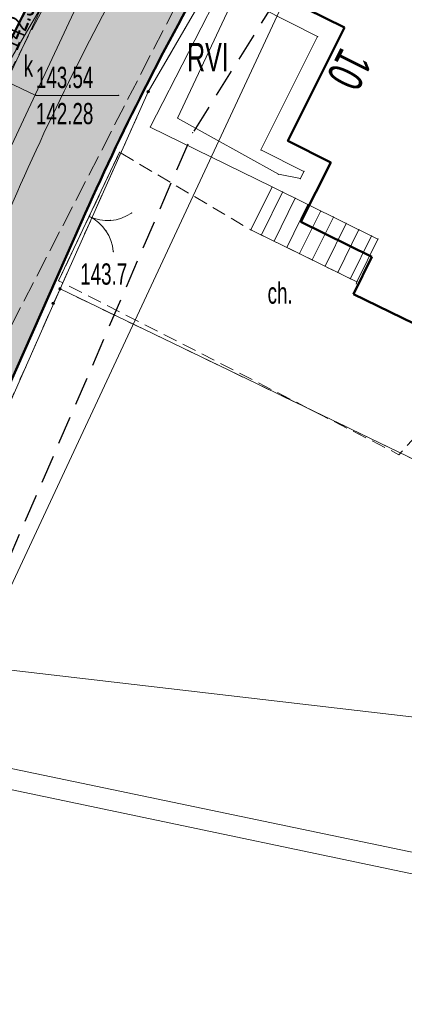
# Model space of a CAD drawing. Extents: x 6456700 to 6518119, y 5963420 to 5980059.
# Tile 126 of 256: x 6512207 to 6512221, y 5965812 to 5965846. Entities that reach past the tile are written whole.
import ezdxf
from ezdxf.enums import TextEntityAlignment as Align

# ---------------------------------------------------------------- set-up
doc = ezdxf.new("R2010")
doc.units = 0
doc.header["$MEASUREMENT"] = 0
for name, pattern in [('L_0_03', [1, 0.5, -0.5]), ('L_0_04', [1.5, 1, -0.5]), ('L_0_52', [1, 0.75, -0.25]), ('L_0_5A', [0.75, 0.5, -0.25])]:
    doc.linetypes.add(name, pattern=pattern)
doc.layers.get('0').update_dxf_attribs({"color": 2, "linetype": 'CONTINUOUS', "lineweight": 5})
for name, color, linetype, lineweight in [('18mm Kreska ciągła', 7, 'CONTINUOUS', 18), ('203_punkt_graniczny', 7, 'CONTINUOUS', 18), ('209_oznaczenie_konturu_klasyfikacyjnego', 96, 'CONTINUOUS', 18), ('218_kontur_uzytku_gruntowego', 96, 'L_0_03', 18), ('219_dzialka_ewidencyjna', 7, 'CONTINUOUS', 18), ('238_Punkt_adresowy_budynku', 7, 'CONTINUOUS', 18), ('312_budynek_ewidencyjny', 7, 'CONTINUOUS', 18), ('352_schody', 7, 'CONTINUOUS', 18), ('50mm Kreska ciągła', 7, 'CONTINUOUS', 50), ('9mm Kreska ciągła', 252, 'CONTINUOUS', 9), ('brama', 7, 'CONTINUOUS', 18), ('chodnik', 7, 'CONTINUOUS', 18), ('chodnik_Atr17', 7, 'CONTINUOUS', 18), ('jezdnia', 7, 'CONTINUOUS', 18), ('ogrodzenie_trwale', 7, 'CONTINUOUS', 18), ('pikieta_naturalna', 7, 'CONTINUOUS', 18), ('pikieta_naturalna_Atr2', 7, 'CONTINUOUS', 18), ('przewod_elektroenergetyczny_niskiego_napiecia', 7, 'CONTINUOUS', 18), ('przewod_kanalizacyjny', 7, 'CONTINUOUS', 18), ('przewod_telekomunikacyjny_podziemny', 7, 'CONTINUOUS', 18), ('przewod_wodociagowy', 7, 'CONTINUOUS', 18), ('rzedna_Atr2', 7, 'CONTINUOUS', 18), ('rzedna_Atr3', 7, 'CONTINUOUS', 18), ('taras', 7, 'CONTINUOUS', 18), ('wlaz_do_komory_lub_kanalu___okragly_Atr17', 7, 'CONTINUOUS', 18), ('Zakres', 7, 'CONTINUOUS', 18)]:
    doc.layers.add(name, color=color, linetype=linetype, lineweight=lineweight)
doc.styles.get("Standard").update_dxf_attribs({"font": 'txt', "width": 0.75})

# ---------------------------------------------------------------- blocks, each defined once
blk = doc.blocks.new('mdcp_nowa')
at = {"layer": '203_punkt_graniczny', "linetype": 'Continuous', "lineweight": 18}
for points in [[(6494942.78, 5982294.695, 1), (6494942.78, 5982294.785, 1)], [(6494939.67, 5982287.735, 1), (6494939.67, 5982287.825, 1)]]:
    blk.add_hatch(color=18, dxfattribs=at).paths.add_polyline_path(points)
at = {"layer": 'pikieta_naturalna', "linetype": 'Continuous', "lineweight": 18}
blk.add_hatch(color=18, dxfattribs=at).paths.add_polyline_path([(6494939.43, 5982287.225, 1), (6494939.43, 5982287.315, 1)])
at = {"layer": '203_punkt_graniczny', "color": 7, "linetype": 'Continuous', "lineweight": 18}
for centre in [(6494942.78, 5982294.74), (6494939.67, 5982287.78)]:
    blk.add_circle(centre, 0.045, dxfattribs=at)
at = {"layer": '203_punkt_graniczny'}
for p in [(6494942.78, 5982294.74), (6494939.67, 5982287.78)]:
    blk.add_point(p, dxfattribs=at)
at = {"layer": '218_kontur_uzytku_gruntowego', "lineweight": 18, "flags": 128}
for points in [[(6494951.62, 5982309.96), (6494942.78, 5982294.74)], [(6494942.78, 5982294.74), (6494939.67, 5982287.78)], [(6494939.67, 5982287.78), (6494929.5, 5982264.73)], [(6494970.44, 5982272.94), (6494939.67, 5982287.78)]]:
    blk.add_lwpolyline(points, dxfattribs=at)
at = {"layer": '218_kontur_uzytku_gruntowego'}
for p in [(6494942.78, 5982294.74), (6494942.78, 5982294.74), (6494942.78, 5982294.74), (6494942.78, 5982294.74), (6494939.67, 5982287.78), (6494939.67, 5982287.78), (6494939.67, 5982287.78), (6494939.67, 5982287.78), (6494939.67, 5982287.78), (6494939.67, 5982287.78)]:
    blk.add_point(p, dxfattribs=at)
at = {"layer": '219_dzialka_ewidencyjna', "color": 3, "linetype": 'Continuous', "lineweight": 18, "flags": 128}
for points in [[(6494942.78, 5982294.74), (6494951.62, 5982309.96)], [(6494942.78, 5982294.74), (6494939.67, 5982287.78)], [(6494939.67, 5982287.78), (6494929.5, 5982264.73)], [(6494939.67, 5982287.78), (6494970.44, 5982272.94)]]:
    blk.add_lwpolyline(points, dxfattribs=at)
at = {"layer": '219_dzialka_ewidencyjna', "color": 3}
for p in [(6494942.78, 5982294.74), (6494942.78, 5982294.74), (6494939.67, 5982287.78), (6494939.67, 5982287.78), (6494939.67, 5982287.78)]:
    blk.add_point(p, dxfattribs=at)
at = {"layer": '312_budynek_ewidencyjny', "color": 7, "linetype": 'Continuous', "lineweight": 50, "flags": 128}
for points in [[(6494949.7, 5982297), (6494947.67, 5982298.02)], [(6494947.7, 5982293), (6494949.7, 5982297)], [(6494949.22, 5982292.24), (6494947.7, 5982293)], [(6494948.16, 5982290.15), (6494949.22, 5982292.24)], [(6494950.66, 5982288.91), (6494948.16, 5982290.15)], [(6494950.02, 5982287.6), (6494950.66, 5982288.91)], [(6494954.73, 5982285.3), (6494950.02, 5982287.6)]]:
    blk.add_lwpolyline(points, dxfattribs=at)
at = {"layer": '312_budynek_ewidencyjny'}
for p in [(6494949.7, 5982297), (6494949.7, 5982297), (6494947.7, 5982293), (6494947.7, 5982293), (6494949.22, 5982292.24), (6494949.22, 5982292.24), (6494948.16, 5982290.15), (6494948.16, 5982290.15), (6494950.66, 5982288.91), (6494950.66, 5982288.91), (6494950.02, 5982287.6), (6494950.02, 5982287.6)]:
    blk.add_point(p, dxfattribs=at)
at = {"layer": '352_schody', "color": 7, "linetype": 'Continuous', "lineweight": 18, "flags": 128}
blk.add_lwpolyline([(6494950.14, 5982288.03), (6494946.4, 5982289.87), (6494947.15, 5982291.38), (6494950.88, 5982289.54)], close=True, dxfattribs=at)
for points in [[(6494947.517, 5982291.199), (6494946.771, 5982289.687)], [(6494947.965, 5982290.978), (6494947.22, 5982289.467)], [(6494948.414, 5982290.757), (6494947.669, 5982289.246)], [(6494948.862, 5982290.535), (6494948.117, 5982289.025)], [(6494949.311, 5982290.314), (6494948.566, 5982288.804)], [(6494949.759, 5982290.093), (6494949.014, 5982288.584)], [(6494950.207, 5982289.872), (6494949.463, 5982288.363)], [(6494950.656, 5982289.651), (6494949.912, 5982288.142)]]:
    blk.add_lwpolyline(points, dxfattribs=at)
at = {"layer": '352_schody'}
for p in [(6494947.15, 5982291.38), (6494947.15, 5982291.38), (6494947.517, 5982291.199), (6494947.965, 5982290.978), (6494948.414, 5982290.757), (6494948.862, 5982290.535), (6494949.311, 5982290.314), (6494946.4, 5982289.87), (6494946.4, 5982289.87), (6494949.759, 5982290.093), (6494950.207, 5982289.872), (6494946.771, 5982289.687), (6494950.656, 5982289.651), (6494950.88, 5982289.54), (6494950.88, 5982289.54), (6494947.22, 5982289.467), (6494947.669, 5982289.246), (6494948.117, 5982289.025), (6494948.566, 5982288.804), (6494949.014, 5982288.584), (6494949.463, 5982288.363), (6494949.912, 5982288.142), (6494950.14, 5982288.03), (6494950.14, 5982288.03)]:
    blk.add_point(p, dxfattribs=at)
at = {"layer": 'brama', "color": 7, "linetype": 'Continuous', "lineweight": 18, "flags": 128}
blk.add_lwpolyline([(6494941.77, 5982292.6), (6494939.62, 5982288.07)], dxfattribs=at)
at = {"layer": 'brama', "color": 7, "linetype": 'Continuous', "lineweight": 18}
for centre, start, end in [((6494941.338, 5982291.69), 244.61, 304.61), ((6494940.052, 5982288.98), 4.61, 64.61)]:
    blk.add_arc(centre, 1.5, start, end, dxfattribs=at)
at = {"layer": 'brama'}
for p in [(6494941.77, 5982292.6), (6494940.695, 5982290.335), (6494940.695, 5982290.335), (6494942.19, 5982290.456), (6494941.459, 5982290.195), (6494941.286, 5982289.832), (6494941.547, 5982289.1), (6494939.62, 5982288.07)]:
    blk.add_point(p, dxfattribs=at)
at = {"layer": 'chodnik', "color": 7, "linetype": 'L_0_5A', "lineweight": 18, "flags": 128}
blk.add_lwpolyline([(6494946.4, 5982289.86), (6494950.14, 5982288.03), (6494950.02, 5982287.6), (6494954.73, 5982285.3), (6494951.62, 5982281.93), (6494939.62, 5982288.07), (6494941.77, 5982292.6)], close=True, dxfattribs=at)
at = {"layer": 'chodnik'}
for p in [(6494941.77, 5982292.6), (6494946.4, 5982289.86), (6494939.62, 5982288.07), (6494950.14, 5982288.03), (6494950.02, 5982287.6), (6494951.62, 5982281.93)]:
    blk.add_point(p, dxfattribs=at)
at = {"layer": 'jezdnia', "color": 7, "linetype": 'L_0_52', "lineweight": 18, "flags": 128}
blk.add_lwpolyline([(6495134.37, 5982583.3), (6495113.38, 5982574.25), (6495104.78, 5982567.21), (6495094.42, 5982556.42), (6495077.25, 5982527.64), (6495065.47, 5982509.01), (6495049.82, 5982491.48), (6495035, 5982466.78), (6495029.3, 5982456), (6495014.86, 5982429.39), (6495004.75, 5982409.18), (6494998.73, 5982397.06), (6494987.52, 5982373.63), (6494982.83, 5982364.72), (6494972.31, 5982345.03), (6494970.53, 5982342.23), (6494960.57, 5982327.01), (6494956.04, 5982320.35), (6494947.33, 5982304.72), (6494935.61, 5982281.93), (6494926.04, 5982257.99), (6494919.72, 5982242.45), (6494913.81, 5982225.8), (6494910.48, 5982216.25), (6494906.14, 5982216.99), (6494909.9, 5982227.31), (6494916.12, 5982243.16), (6494921.48, 5982258.77), (6494931.15, 5982282.69), (6494943.64, 5982306.31), (6494959.06, 5982330.89), (6494969.1, 5982347.08), (6494979.83, 5982365.44), (6494985.75, 5982378.98), (6494994.88, 5982398.03), (6495001.66, 5982410.76), (6495011.8, 5982430.8), (6495026, 5982457.23), (6495032.25, 5982468.97), (6495046.11, 5982493.71), (6495063.09, 5982514.09), (6495073.26, 5982529.52), (6495082.96, 5982547.05), (6495093.01, 5982560.56), (6495101.98, 5982569.59), (6495101.3, 5982571.6), (6495108.99, 5982577.59), (6495110.03, 5982578.44), (6495121.58, 5982583.64), (6495122.46, 5982584.02), (6495130.77, 5982587.79), (6495134.82, 5982589.62), (6495140.56, 5982589.08), (6495141.32, 5982585.54)], close=True, dxfattribs=at)
at = {"layer": 'ogrodzenie_trwale'}
for p in [(6494939.62, 5982288.07), (6494939.62, 5982288.07), (6494939.43, 5982287.27), (6494951.62, 5982281.93)]:
    blk.add_point(p, dxfattribs=at)
at = {"layer": 'pikieta_naturalna', "color": 7, "linetype": 'Continuous', "lineweight": 18}
blk.add_circle((6494939.43, 5982287.27), 0.045, dxfattribs=at)
at = {"layer": 'pikieta_naturalna'}
blk.add_point((6494939.43, 5982287.27), dxfattribs=at)
at = {"layer": 'przewod_elektroenergetyczny_niskiego_napiecia', "color": 1, "linetype": 'Continuous', "lineweight": 18, "flags": 128}
blk.add_lwpolyline([(6494937.26, 5982275.87), (6494951.04, 5982305.39)], dxfattribs=at)
at = {"layer": 'przewod_kanalizacyjny', "color": 34, "linetype": 'Continuous', "lineweight": 18, "flags": 128}
for points in [[(6494937.55, 5982295.28), (6494937.87, 5982295.79), (6494942.29, 5982303.37), (6494945.64, 5982309.15), (6494950.34, 5982317.08), (6494950.65, 5982317.6)], [(6494967.86, 5982267.37), (6494965.79, 5982264.26), (6494927.61, 5982272.28)]]:
    blk.add_lwpolyline(points, dxfattribs=at)
at = {"layer": 'przewod_telekomunikacyjny_podziemny', "color": 30, "linetype": 'Continuous', "lineweight": 18, "flags": 128}
blk.add_lwpolyline([(6494901.62, 5982190.73), (6494906.93, 5982205.38), (6494911.62, 5982220.93), (6494915.73, 5982231.59), (6494911.08, 5982233.33), (6494928.49, 5982275.35), (6494946.57, 5982313.81), (6494960.48, 5982334.35), (6494965.17, 5982341.38), (6494972.14, 5982353.83), (6494985.3, 5982378.53), (6494993.02, 5982395.45), (6495008.18, 5982425.35), (6495017.88, 5982443.43), (6495022.56, 5982450.66), (6495031.38, 5982466.91), (6495039.03, 5982482.79), (6495040.55, 5982485.59), (6495048.7, 5982498.93), (6495056.63, 5982506.55), (6495061.71, 5982512.37), (6495068.26, 5982521.25), (6495074.92, 5982532.24)], dxfattribs=at)
at = {"layer": 'przewod_wodociagowy', "color": 5, "linetype": 'Continuous', "lineweight": 18, "flags": 128}
for points in [[(6494907.57, 5982152.18), (6494905.83, 5982154.51), (6494898.25, 5982164.04), (6494898.06, 5982180.83), (6494903.98, 5982205.49), (6494905.04, 5982209.28), (6494911.31, 5982228.37), (6494914.05, 5982237.38), (6494923.22, 5982259.63), (6494928.59, 5982272.81), (6494941.25, 5982299.9), (6494937.3, 5982301.7), (6494937.02, 5982301.82)], [(6494960.64, 5982271.68), (6494933.7, 5982274.82), (6494925.4, 5982277.43), (6494915.4, 5982282.06), (6494913.73, 5982282.44)], [(6494967.4, 5982267.75), (6494965.65, 5982265.07), (6494928.59, 5982272.81)]]:
    blk.add_lwpolyline(points, dxfattribs=at)
at = {"layer": 'rzedna_Atr2', "color": 7, "linetype": 'Continuous', "lineweight": 18, "flags": 128}
blk.add_lwpolyline([(6494937.78, 5982295.1), (6494938.82, 5982294.61), (6494941.737, 5982294.61)], dxfattribs=at)
at = {"layer": 'rzedna_Atr2'}
for p in [(6494938.82, 5982294.61), (6494941.737, 5982294.61)]:
    blk.add_point(p, dxfattribs=at)
at = {"layer": 'taras', "color": 7, "linetype": 'Continuous', "lineweight": 18, "flags": 128}
for points in [[(6494947.15, 5982291.38), (6494942.85, 5982293.49), (6494945.55, 5982298.77), (6494946.44, 5982299.04), (6494947.84, 5982298.36), (6494947.67, 5982298.02), (6494949.7, 5982297), (6494947.7, 5982293), (6494949.22, 5982292.24), (6494948.46, 5982290.73)], [(6494947.372, 5982291.828), (6494943.815, 5982293.811), (6494945.928, 5982298.317), (6494946.394, 5982298.465), (6494946.882, 5982298.034), (6494946.723, 5982297.706), (6494948.753, 5982296.686), (6494946.751, 5982292.684), (6494948.268, 5982291.924), (6494948.146, 5982291.673)]]:
    blk.add_lwpolyline(points, close=True, dxfattribs=at)
at = {"layer": 'taras'}
for p in [(6494949.7, 5982297), (6494948.753, 5982296.686), (6494943.815, 5982293.811), (6494942.85, 5982293.49), (6494947.7, 5982293), (6494946.751, 5982292.684), (6494949.22, 5982292.24), (6494947.372, 5982291.828), (6494948.146, 5982291.673), (6494948.268, 5982291.924), (6494947.15, 5982291.38), (6494948.46, 5982290.73)]:
    blk.add_point(p, dxfattribs=at)
at = {"layer": 'Zakres', "linetype": 'L_0_04', "lineweight": 25, "flags": 128}
blk.add_lwpolyline([(6495113.77, 5985050.22), (6495121.12, 5984877.07), (6495125.76, 5984757.87), (6495129.89, 5984649.81), (6495141.08, 5984611.3), (6495145.77, 5984544.53), (6495147.36, 5984487.27), (6495157.22, 5984392.07), (6495162.95, 5984387.45), (6495180.24, 5984384.16), (6495229.5, 5984386.61), (6495251.65, 5984373.41), (6495258.77, 5984357.12), (6495255.44, 5984330.44), (6495250.77, 5984304.39), (6495252.21, 5984282.78), (6495255.46, 5984256.45), (6495254.94, 5984238.25), (6495266.4, 5984211), (6495277.24, 5984182.33), (6495294.2, 5984133.19), (6495300.94, 5984095.37), (6495313.24, 5984037.69), (6495317.44, 5983978.18), (6495300.35, 5983922.18), (6495282.35, 5983883.38), (6495266.21, 5983862.23), (6495242.03, 5983839.67), (6495211.11, 5983816.86), (6495158.26, 5983772.66), (6495130.6, 5983651.16), (6495116.31, 5983543.43), (6495129.51, 5983346.73), (6495134.58, 5983264.71), (6495139.64, 5983186.97), (6495193.25, 5983077.94), (6495199.2, 5983041.97), (6495206.23, 5983026), (6495208.96, 5983004.88), (6495202.27, 5982979.48), (6495202.42, 5982950.13), (6495209.35, 5982897.38), (6495215.97, 5982850.34), (6495228.6, 5982809.97), (6495226.85, 5982778.82), (6495225.04, 5982750.56), (6495220.26, 5982723.37), (6495226.54, 5982679.97), (6495206.06, 5982669.48), (6495192.68, 5982657.71), (6495184.57, 5982648.65), (6495174.78, 5982624.58), (6495164.23, 5982604.61), (6495150.7, 5982588.3), (6495137.69, 5982582.43), (6495118.26, 5982573.75), (6495100.35, 5982558.42), (6495090.36, 5982544.99), (6495075.87, 5982519.06), (6495060.83, 5982499.68), (6495049.41, 5982485.49), (6495035.07, 5982459.7), (6495006.7, 5982406.64), (6494980.89, 5982351.84), (6494944.35, 5982293.29), (6494925.72, 5982250.11), (6494905.2, 5982190.37), (6494898.43, 5982153.5), (6494879.51, 5982063.89), (6494864.14, 5981992.66), (6494816.93, 5981768.61), (6494777.79, 5981577.7), (6494739.84, 5981394.72), (6494718.65, 5981297.89), (6494716.45, 5981237.31), (6494738.62, 5981208.21), (6494776.48, 5981173.06), (6494817.16, 5981137.44), (6494847.63, 5981109.8), (6494877.39, 5981077.08), (6494912.75, 5981030.55), (6494916.06, 5981014.71), (6494903.86, 5980957.01), (6494916.13, 5980953.51), (6494892.32, 5980927.59), (6494850.7, 5980858.8), (6494806.81, 5980779.89), (6494785.1, 5980753.49), (6494715.22, 5980723.29), (6494679.96, 5980686.78), (6494651.35, 5980651.29), (6494549.14, 5980683.24), (6494511.84, 5980659.66), (6494443.61, 5980630.33), (6494428.78, 5980598.6), (6494431.58, 5980579.46), (6494420.56, 5980549.76), (6494416.45, 5980528.2), (6494403.86, 5980507.16), (6494388.89, 5980482.96), (6494365.32, 5980407.99), (6494335.67, 5980315.15), (6494332.29, 5980297.41), (6494335.1, 5980278.18), (6494347.25, 5980254.84), (6494336.79, 5980250.09), (6494300.04, 5980271.34), (6494320.8, 5980301.43), (6494336.81, 5980349.17), (6494344.85, 5980380.92), (6494360.85, 5980437.13), (6494374.18, 5980476.38), (6494386.14, 5980498.84), (6494403.02, 5980528.52), (6494411.33, 5980563.19), (6494420.84, 5980586.25), (6494420.25, 5980601.11), (6494434.95, 5980635.94), (6494446.75, 5980644.99), (6494465.77, 5980647.27), (6494513.02, 5980669.46), (6494507.85, 5980679.68), (6494547.89, 5980705.83), (6494570.06, 5980691.34), (6494636.17, 5980669.05), (6494706.14, 5980756.86), (6494742.78, 5980772.58), (6494798.53, 5980814.27), (6494826.12, 5980867.97), (6494849.57, 5980908.6), (6494845.35, 5980942.01), (6494853.94, 5980970.83), (6494891.08, 5980960.54), (6494890.11, 5980965.73), (6494903.94, 5981025.69), (6494869.98, 5981070.3), (6494770.97, 5981160.58), (6494728.18, 5981200.64), (6494706.13, 5981229.56), (6494707.94, 5981299.75), (6494728.84, 5981398.1), (6494767.06, 5981580.19), (6494806.17, 5981770.55), (6494854.36, 5981994.76), (6494869.73, 5982065.97), (6494888.61, 5982155.44), (6494891.67, 5982173.95), (6494895.82, 5982197.45), (6494916.38, 5982253.72), (6494935.47, 5982297.95), (6494954.97, 5982331.67), (6494972.09, 5982356.64), (6494997.76, 5982411.14), (6495026.29, 5982464.48), (6495041.09, 5982491.09), (6495052.99, 5982505.88), (6495067.51, 5982524.6), (6495081.94, 5982550.43), (6495092.99, 5982565.28), (6495112.86, 5982582.29), (6495133.59, 5982591.55), (6495144.48, 5982596.46), (6495155.87, 5982610.19), (6495165.7, 5982628.8), (6495175.96, 5982654.03), (6495185.62, 5982664.83), (6495200.4, 5982677.82), (6495212.49, 5982688.04), (6495209.64, 5982723.43), (6495215.22, 5982750.57), (6495216.87, 5982779.54), (6495218.31, 5982809.31), (6495206.86, 5982847.92), (6495199.44, 5982894.74), (6495192.11, 5982948.71), (6495190.16, 5982979.24), (6495183.47, 5983075.16), (6495129.79, 5983184.34), (6495124.6, 5983264.07), (6495119.53, 5983346.09), (6495106.27, 5983543.75), (6495120.74, 5983652.9), (6495148.75, 5983779.42), (6495204.15, 5983826.04), (6495273.41, 5983889.36), (6495288.53, 5983927.42), (6495300.83, 5983964.69), (6495303.91, 5983980.14), (6495301.32, 5984039.55), (6495291.1, 5984093.63), (6495284.5, 5984130.67), (6495267.84, 5984178.93), (6495257.12, 5984207.3), (6495244.96, 5984236.19), (6495244.79, 5984255.42), (6495242.25, 5984281.97), (6495240.71, 5984304.95), (6495245.55, 5984331.94), (6495248.51, 5984355.64), (6495243.77, 5984366.47), (6495226.98, 5984376.47), (6495179.54, 5984374.12), (6495158.61, 5984378.09), (6495147.7, 5984386.91), (6495137.38, 5984486.61), (6495135.78, 5984544.04), (6495131.18, 5984609.54), (6495119.95, 5984648.2), (6495115.76, 5984757.49), (6495111.12, 5984876.67), (6495103.73, 5985050.93), (6495109.36, 5985081.73), (6495120.41, 5985085.88)], close=True, dxfattribs=at)
at = {"layer": 'Zakres'}
blk.add_point((6494944.35, 5982293.29), dxfattribs=at)
at = {"layer": '209_oznaczenie_konturu_klasyfikacyjnego', "lineweight": 20, "width": 0.66}
blk.add_text('RVI', height=1, dxfattribs=at).set_placement((6494944.15, 5982296.46), align=Align.TOP_LEFT)
at = {"layer": '238_Punkt_adresowy_budynku', "color": 7, "lineweight": 25, "width": 0.66}
blk.add_text('10', height=1.25, rotation=243.4, dxfattribs=at).set_placement((6494950.707, 5982295.79), align=Align.TOP_LEFT)
at = {"layer": 'chodnik_Atr17', "color": 7, "lineweight": 15, "width": 0.66}
blk.add_text('ch.', height=0.75, dxfattribs=at).set_placement((6494946.99, 5982288.01), align=Align.TOP_LEFT)
at = {"layer": 'pikieta_naturalna_Atr2', "color": 7, "lineweight": 15, "width": 0.66}
blk.add_text('143.7', height=0.75, dxfattribs=at).set_placement((6494940.38, 5982288.68), align=Align.TOP_LEFT)
at = {"layer": 'rzedna_Atr2', "color": 7, "lineweight": 15, "width": 0.66}
blk.add_text('142.30', height=0.75, rotation=66.9, dxfattribs=at).set_placement((6494937.47, 5982296.455), align=Align.TOP_LEFT)
at = {"layer": 'rzedna_Atr2', "color": 34, "lineweight": 15, "width": 0.66}
blk.add_text('143.54', height=0.75, dxfattribs=at).set_placement((6494938.82, 5982295.618), align=Align.TOP_LEFT)
at = {"layer": 'rzedna_Atr3', "color": 34, "lineweight": 15, "width": 0.66}
blk.add_text('142.28', height=0.75, dxfattribs=at).set_placement((6494938.82, 5982294.343), align=Align.TOP_LEFT)
at = {"layer": 'wlaz_do_komory_lub_kanalu___okragly_Atr17', "color": 7, "lineweight": 15, "width": 0.66}
blk.add_text('k', height=0.75, dxfattribs=at).set_placement((6494938.39, 5982296.02), align=Align.TOP_LEFT)

msp = doc.modelspace()

# ---------------------------------------------------------------- block references
at = {"linetype": 'ByBlock'}
msp.add_blockref('mdcp_nowa', (17268.786, -16450.998), dxfattribs=at)

# ---------------------------------------------------------------- next in the draw order: hatches: boundary and pattern name
at = {"layer": '9mm Kreska ciągła'}
h = msp.add_hatch(dxfattribs=at)
h.set_pattern_fill('SAND_AND_LIME', color=4, scale=0.1)
h.set_pattern_definition([(37.5, (6512163.41104, 5965706.02106), (-0.006803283, 0.208096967), [0, -0.16416, 0, -0.1836, 0, -0.1755]), (7.5, (6512163.41104, 5965706.02106), (0.19113588, 0.30479178), [0, -0.08856, 0, -0.14796, 0, -0.0567]), (-32.5, (6512163.2782, 5965706.02106), (0.33632732, 0.00061118), [0, -0.054, 0, -0.1944, 0, -0.2538]), (-42.5, (6512163.2782, 5965706.02106), (0.32466167, 0.09478896), [0, -0.027, 0, -0.12744, 0, -0.1458])])
edge = h.paths.add_edge_path()
edge.add_line((6512494.454, 5966351.121), (6512492.815, 5966327.914))
edge.add_arc((6512641.445, 5966317.419), 149, 175.96099, 178.25385)
edge.add_line((6512492.514, 5966321.96), (6512491.933, 5966302.891))
edge.add_arc((6512440.957, 5966304.445), 51, 348.133, 358.2538, ccw=False)
edge.add_line((6512490.867, 5966293.957), (6512486.741, 5966274.321))
edge.add_arc((6512500.441, 5966271.442), 14, 168.133, 189.6608)
edge.add_line((6512486.64, 5966269.093), (6512490.395, 5966247.035))
edge.add_line((6512490.395, 5966247.035), (6512490.607, 5966245.791))
edge.add_arc((6512474.833, 5966243.106), 16, 357.4133, 369.6608, ccw=False)
edge.add_line((6512490.817, 5966242.384), (6512490.724, 5966240.322))
edge.add_arc((6512474.74, 5966241.044), 16, 304.6947, 357.4133, ccw=False)
edge.add_line((6512483.848, 5966227.889), (6512479.157, 5966224.642))
edge.add_arc((6512563.968, 5966102.134), 149, 124.69475, 128.17467)
edge.add_line((6512471.877, 5966219.268), (6512459.798, 5966209.771))
edge.add_arc((6512468.451, 5966198.766), 14, 128.1747, 146.5283)
edge.add_line((6512456.773, 5966206.487), (6512454.137, 5966202.499))
edge.add_arc((6512536.718, 5966147.898), 99, 146.52826, 150.19331)
edge.add_line((6512450.815, 5966197.109), (6512447.264, 5966190.909))
edge.add_arc((6512533.167, 5966141.699), 99, 150.19331, 155.56334)
edge.add_line((6512443.035, 5966182.654), (6512432.867, 5966160.275))
edge.add_arc((6512409.196, 5966171.031), 26, 321.1758, 335.5633, ccw=False)
edge.add_line((6512429.452, 5966154.731), (6512421.621, 5966145))
edge.add_arc((6512409.156, 5966155.031), 16, 309.5931, 321.1758, ccw=False)
edge.add_line((6512419.353, 5966142.701), (6512410.592, 5966135.455))
edge.add_arc((6512400.395, 5966147.785), 16, 291.7201, 309.5931, ccw=False)
edge.add_line((6512406.316, 5966132.921), (6512399.28, 5966130.118))
edge.add_arc((6512417.414, 5966084.597), 49, 111.7201, 118.6787)
edge.add_line((6512393.899, 5966127.586), (6512378.766, 5966119.308))
edge.add_arc((6512390.283, 5966098.252), 24, 118.6787, 130.9764)
edge.add_line((6512374.545, 5966116.372), (6512369.458, 5966111.954))
edge.add_arc((6512385.196, 5966093.834), 24, 130.9764, 144.2474)
edge.add_line((6512365.719, 5966107.857), (6512360.498, 5966100.604))
edge.add_arc((6512392.148, 5966077.817), 39, 144.2474, 151.7186)
edge.add_line((6512357.804, 5966096.296), (6512346.179, 5966074.69))
edge.add_arc((6512310.073, 5966094.116), 41, 323.54, 331.7186, ccw=False)
edge.add_line((6512343.048, 5966069.751), (6512332.977, 5966056.12))
edge.add_arc((6512291.959, 5966086.427), 51, 314.8687, 323.54, ccw=False)
edge.add_line((6512327.939, 5966050.283), (6512325.436, 5966047.791))
edge.add_arc((6512381.169, 5965991.802), 79, 134.86874, 142.03498)
edge.add_line((6512318.887, 5966040.401), (6512317.812, 5966039.024))
edge.add_arc((6512348.559, 5966015.032), 39, 142.035, 151.9019)
edge.add_line((6512314.155, 5966033.4), (6512307.014, 5966020.024))
edge.add_arc((6512085.596, 5966138.241), 251, 330.1315, 331.90193, ccw=False)
edge.add_line((6512303.256, 5966013.24), (6512293.172, 5965995.681))
edge.add_arc((6512509.097, 5965871.676), 249, 150.1315, 153.31422)
edge.add_line((6512286.62, 5965983.501), (6512270.802, 5965952.031))
edge.add_arc((6512493.279, 5965840.205), 249, 153.31422, 155.41165)
edge.add_line((6512266.858, 5965943.813), (6512249.846, 5965906.636))
edge.add_arc((6512203.471, 5965927.857), 51, 325.4005, 335.4117, ccw=False)
edge.add_line((6512245.451, 5965898.897), (6512232.463, 5965880.07))
edge.add_arc((6512313.954, 5965823.854), 99, 145.40047, 150.15364)
edge.add_line((6512228.085, 5965873.124), (6512213.877, 5965848.362))
edge.add_arc((6512299.746, 5965799.092), 99, 150.15364, 156.12969)
edge.add_line((6512209.214, 5965839.154), (6512198.858, 5965815.752))
edge.add_arc((6512518.006, 5965674.523), 349, 156.12969, 156.8073)
edge.add_line((6512197.211, 5965811.968), (6512194.929, 5965806.643))
edge.add_arc((6512331.888, 5965747.963), 149, 156.8073, 160.58951)
edge.add_line((6512191.357, 5965797.481), (6512178.615, 5965761.319))
edge.add_arc((6511941.881, 5965844.735), 251, 339.22463, 340.58951, ccw=False)
edge.add_line((6512176.561, 5965755.704), (6512169.456, 5965736.976))
edge.add_arc((6512195.168, 5965727.222), 27.5, 159.2246, 216.7393)
edge.add_line((6512173.13, 5965710.772), (6512174.444, 5965709.012))
edge.add_line((6512174.444, 5965709.012), (6512170.437, 5965706.021))
edge.add_line((6512170.437, 5965706.021), (6512164.212, 5965719.71))
edge.add_arc((6512161.212, 5965719.741), 3, 359.4073, 370.8714)
edge.add_arc((6512205.039, 5965728.159), 41.628, 165.2606, 190.8714, ccw=False)
edge.add_line((6512164.781, 5965738.75), (6512171.886, 5965757.477))
edge.add_arc((6511941.881, 5965844.735), 246, 339.22463, 340.58951)
edge.add_line((6512173.899, 5965762.981), (6512186.641, 5965799.143))
edge.add_arc((6512331.888, 5965747.963), 154, 156.8073, 160.58951, ccw=False)
edge.add_line((6512190.333, 5965808.612), (6512192.615, 5965813.937))
edge.add_arc((6512518.006, 5965674.523), 354, 156.12969, 156.8073, ccw=False)
edge.add_line((6512194.286, 5965817.775), (6512204.642, 5965841.178))
edge.add_arc((6512299.746, 5965799.092), 104, 150.15364, 156.12969, ccw=False)
edge.add_line((6512209.541, 5965850.851), (6512223.749, 5965875.613))
edge.add_arc((6512313.954, 5965823.854), 104, 145.40047, 150.15364, ccw=False)
edge.add_line((6512228.348, 5965882.91), (6512241.335, 5965901.737))
edge.add_arc((6512203.471, 5965927.857), 46, 325.4005, 335.4117)
edge.add_line((6512245.3, 5965908.717), (6512262.312, 5965945.894))
edge.add_arc((6512493.279, 5965840.205), 254, 153.31422, 155.41165, ccw=False)
edge.add_line((6512266.334, 5965954.276), (6512282.153, 5965985.747))
edge.add_arc((6512509.097, 5965871.676), 254, 150.1315, 153.31422, ccw=False)
edge.add_line((6512288.836, 5965998.171), (6512298.92, 5966015.73))
edge.add_arc((6512085.596, 5966138.241), 246, 330.1315, 331.90193)
edge.add_line((6512302.603, 5966022.379), (6512309.745, 5966035.755))
edge.add_arc((6512348.559, 5966015.032), 44, 142.035, 151.9019, ccw=False)
edge.add_line((6512313.87, 5966042.1), (6512314.945, 5966043.477))
edge.add_arc((6512381.169, 5965991.802), 84, 134.86874, 142.03498, ccw=False)
edge.add_line((6512321.909, 5966051.335), (6512324.411, 5966053.826))
edge.add_arc((6512291.959, 5966086.427), 46, 314.8687, 323.54)
edge.add_line((6512328.955, 5966059.091), (6512339.027, 5966072.722))
edge.add_arc((6512310.073, 5966094.116), 36, 323.54, 331.7186)
edge.add_line((6512341.776, 5966077.059), (6512353.4, 5966098.665))
edge.add_arc((6512392.148, 5966077.817), 44, 144.2474, 151.7186, ccw=False)
edge.add_line((6512356.44, 5966103.526), (6512361.662, 5966110.778))
edge.add_arc((6512385.196, 5966093.834), 29, 130.9764, 144.2474, ccw=False)
edge.add_line((6512366.18, 5966115.728), (6512371.267, 5966120.147))
edge.add_arc((6512390.283, 5966098.252), 29, 118.6787, 130.9764, ccw=False)
edge.add_line((6512376.366, 5966123.695), (6512391.499, 5966131.972))
edge.add_arc((6512417.414, 5966084.597), 54, 111.7201, 118.6787, ccw=False)
edge.add_line((6512397.43, 5966134.763), (6512404.466, 5966137.566))
edge.add_arc((6512400.395, 5966147.785), 11, 291.7201, 309.5931)
edge.add_line((6512407.405, 5966139.308), (6512409.544, 5966141.077))
edge.add_line((6512409.544, 5966141.077), (6512412.36, 5966140.811))
edge.add_line((6512412.36, 5966140.811), (6512417.441, 5966145.013))
edge.add_arc((6512409.156, 5966155.031), 13, 309.5931, 321.1758)
edge.add_line((6512419.284, 5966146.881), (6512427.115, 5966156.612))
edge.add_arc((6512409.196, 5966171.031), 23, 321.1758, 335.5633)
edge.add_line((6512430.135, 5966161.516), (6512434.645, 5966171.44))
edge.add_line((6512434.645, 5966171.44), (6512440.928, 5966185.268))
edge.add_line((6512440.928, 5966185.268), (6512439.963, 5966187.841))
edge.add_arc((6512668.213, 5966069.673), 257.025, 151.22581, 152.62894, ccw=False)
edge.add_line((6512442.925, 5966193.394), (6512446.477, 5966199.594))
edge.add_arc((6512536.718, 5966147.898), 104, 146.52826, 150.19331, ccw=False)
edge.add_line((6512449.966, 5966205.257), (6512452.602, 5966209.244))
edge.add_arc((6512468.451, 5966198.766), 19, 128.1747, 146.5283, ccw=False)
edge.add_line((6512456.708, 5966213.702), (6512468.787, 5966223.198))
edge.add_arc((6512563.968, 5966102.134), 154, 124.69475, 128.17467, ccw=False)
edge.add_line((6512476.311, 5966228.753), (6512481.002, 5966232))
edge.add_arc((6512474.74, 5966241.044), 11, 304.6947, 357.4133)
edge.add_line((6512485.729, 5966240.548), (6512485.822, 5966242.609))
edge.add_arc((6512474.833, 5966243.106), 11, 357.4133, 369.6608)
edge.add_line((6512485.677, 5966244.952), (6512485.4, 5966246.584))
edge.add_line((6512485.4, 5966246.584), (6512485.465, 5966247.035))
edge.add_line((6512485.465, 5966247.035), (6512481.305, 5966271.715))
edge.add_line((6512481.305, 5966271.715), (6512486.925, 5966298.805))
edge.add_line((6512486.925, 5966298.805), (6512487.695, 5966325.335))
edge.add_line((6512487.695, 5966325.335), (6512488.895, 5966340.485))
edge.add_line((6512488.895, 5966340.485), (6512488.714, 5966340.814))
edge.add_line((6512488.714, 5966340.814), (6512489.699, 5966354.77))
edge.add_line((6512489.699, 5966354.77), (6512494.454, 5966351.121))

# ---------------------------------------------------------------- next in the draw order: linework, layer by layer
at = {"layer": '18mm Kreska ciągła', "color": 4, "ltscale": 0.1}
msp.add_lwpolyline([(6512268.568, 5965953.153, 0.009152), (6512264.585, 5965944.854), (6512247.573, 5965907.677, -0.04371), (6512243.393, 5965900.317), (6512230.406, 5965881.49, 0.020743), (6512225.917, 5965874.369), (6512211.709, 5965849.606, 0.026081), (6512206.928, 5965840.166), (6512196.572, 5965816.764, 0.002957), (6512194.913, 5965812.952), (6512192.631, 5965807.628, 0.016505), (6512188.999, 5965798.312), (6512176.257, 5965762.15, -0.005955), (6512174.223, 5965756.591), (6512167.118, 5965737.863, 0.25636), (6512171.127, 5965709.276), (6512172.44, 5965707.517)], format="xyb", dxfattribs=at)
at = {"layer": '50mm Kreska ciągła', "color": 5, "ltscale": 0.1}
for points in [[(6512164.781, 5965738.75), (6512171.886, 5965757.477, 0.005955), (6512173.899, 5965762.981), (6512186.641, 5965799.143, -0.016505), (6512190.333, 5965808.612), (6512192.615, 5965813.937, -0.002957), (6512194.286, 5965817.775), (6512204.642, 5965841.178, -0.026081), (6512209.541, 5965850.851), (6512223.749, 5965875.613, -0.020743), (6512228.348, 5965882.91), (6512241.335, 5965901.737, 0.04371), (6512245.3, 5965908.717), (6512262.312, 5965945.894, -0.009152), (6512266.334, 5965954.276)], [(6512270.802, 5965952.031, 0.009152), (6512266.858, 5965943.813), (6512249.846, 5965906.636, -0.04371), (6512245.451, 5965898.897), (6512232.463, 5965880.07, 0.020743), (6512228.085, 5965873.124), (6512213.877, 5965848.362, 0.026081), (6512209.214, 5965839.154), (6512198.858, 5965815.752, 0.002957), (6512197.211, 5965811.968), (6512194.929, 5965806.643, 0.016505), (6512191.357, 5965797.481), (6512178.615, 5965761.319, -0.005955), (6512176.561, 5965755.704), (6512169.456, 5965736.976, 0.25636), (6512173.13, 5965710.772), (6512174.444, 5965709.012), (6512170.437, 5965706.021), (6512164.212, 5965719.71)]]:
    msp.add_lwpolyline(points, format="xyb", dxfattribs=at)

doc.saveas('drawing.dxf')
